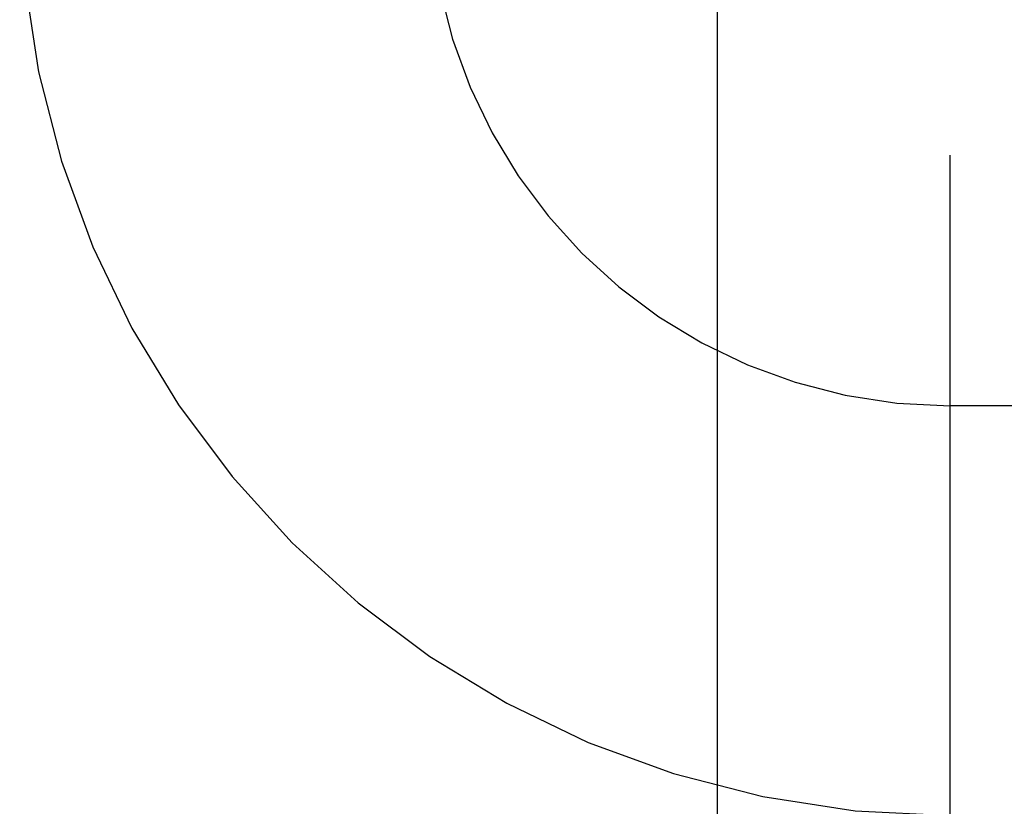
# Model space of a CAD drawing. Header units: inches. Extents: x 0 to 184, y 0 to 119.
# Tile 54 of 101: x 54.733 to 54.998, y 44.54 to 44.751. Entities that reach past the tile are written whole.
import ezdxf

# ---------------------------------------------------------------- set-up
doc = ezdxf.new("R2010")
doc.units = ezdxf.units.IN
doc.header["$LTSCALE"] = 10.121375
doc.header["$MEASUREMENT"] = 0
doc.linetypes.add('HIDDEN', pattern=[0.2, 0.1, -0.1])
doc.layers.add('DEFAULT_2', color=8, linetype='HIDDEN')

msp = doc.modelspace()

# ---------------------------------------------------------------- linework, layer by layer
at = {"layer": 'DEFAULT_2', "color": 8, "linetype": 'HIDDEN'}
for p, q in [((54.9832, 41.67846), (54.9832, 47.17896)), ((54.9207, 44.33031), (54.9207, 45.07336)), ((55.4832, 44.64763), (54.9832, 44.64763))]:
    msp.add_line(p, q, dxfattribs=at)
for radius in [0.25, 0.14]:
    msp.add_arc((54.9832, 44.78763), radius, 90, 270, dxfattribs=at)

doc.saveas('drawing.dxf')
